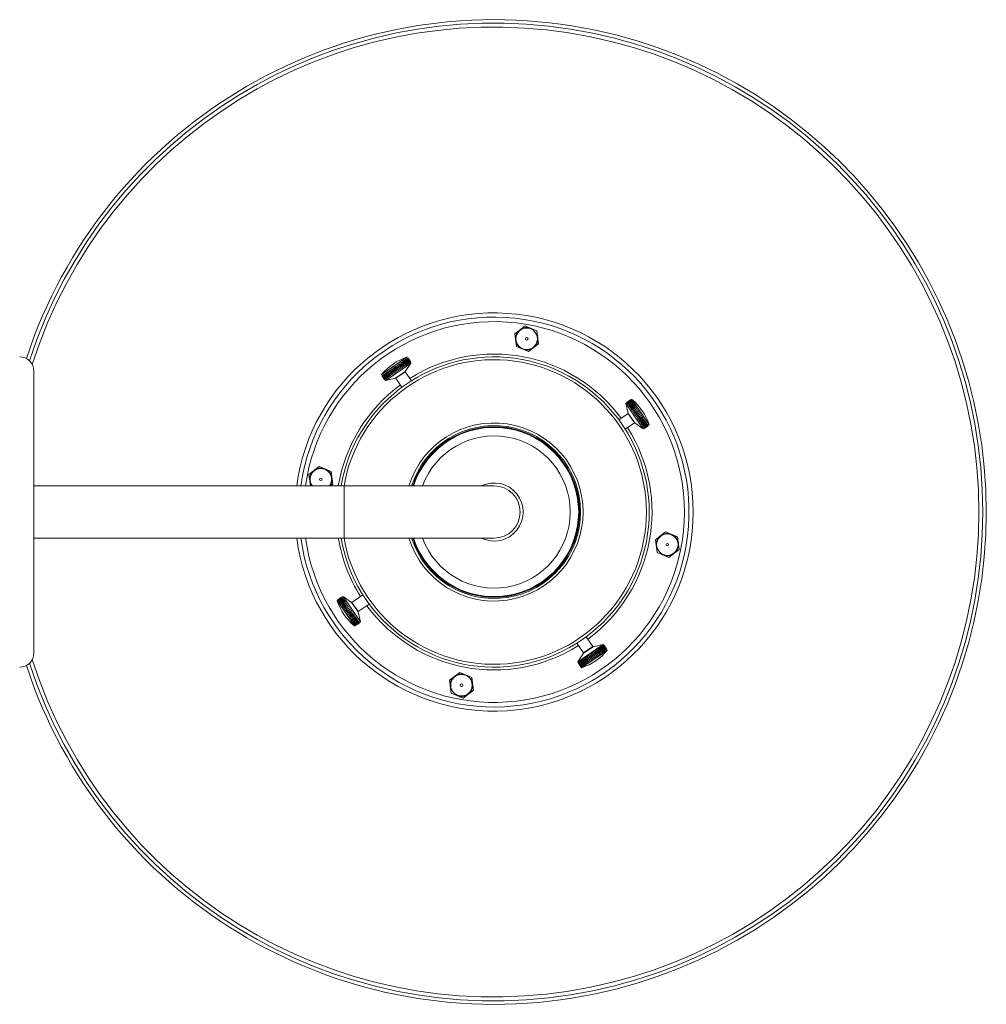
# Model space of a CAD drawing. Header units: millimetres. Extents: x -405 to 925, y -824 to 171.
# Tile 4 of 4: x 178 to 521, y -178 to 171. Entities that reach past the tile are written whole.
import ezdxf

# ---------------------------------------------------------------- set-up
doc = ezdxf.new("R2010")
doc.units = ezdxf.units.MM

msp = doc.modelspace()

# ---------------------------------------------------------------- linework, layer by layer
at = {"color": 7, "linetype": 'Continuous', "lineweight": 15}
for p, q in [((357.39, 62.11), (353.76, 59.31)), ((361.63, 60.36), (357.39, 62.11)), ((362.23, 55.81), (361.63, 60.36)), ((353.76, 59.31), (354.36, 54.77)), ((358.6, 53.02), (354.36, 54.77)), ((358.6, 53.02), (362.23, 55.81)), ((313.32, 49.14), (314.4, 47.56)), ((313.73, 49.42), (314.81, 47.84)), ((314.12, 49.68), (315.2, 48.1)), ((314.47, 49.92), (315.55, 48.34)), ((314.79, 50.14), (315.87, 48.56)), ((314.92, 45.94), (316.96, 48.92)), ((315.07, 50.33), (316.15, 48.75)), ((315.3, 50.49), (316.38, 48.91)), ((183.21, 46.14), (183.21, -53.86)), ((308.01, 45.51), (309.09, 43.93)), ((308.37, 45.76), (309.45, 44.17)), ((308.76, 46.02), (309.84, 44.44)), ((309.17, 46.3), (310.25, 44.72)), ((309.61, 46.6), (310.69, 45.02)), ((310.07, 46.92), (311.15, 45.33)), ((310.54, 47.24), (311.62, 45.65)), ((311.01, 47.56), (312.09, 45.98)), ((311.49, 47.89), (312.57, 46.31)), ((311.97, 48.21), (313.05, 46.63)), ((312.43, 48.53), (313.51, 46.95)), ((312.89, 48.84), (313.97, 47.26)), ((317.08, 42.66), (314.92, 45.82)), ((307.16, 44.93), (308.24, 43.35)), ((307.4, 45.1), (308.48, 43.51)), ((307.69, 45.29), (308.77, 43.71)), ((307.98, 42.79), (311.51, 43.61)), ((311.62, 43.57), (313.77, 40.41)), ((395.35, 35.39), (393.77, 34.31)), ((395.53, 35.13), (393.95, 34.05)), ((393.16, 34.65), (393.98, 31.12)), ((395.73, 34.84), (394.15, 33.76)), ((395.96, 34.5), (394.38, 33.42)), ((396.21, 34.13), (394.63, 33.05)), ((396.49, 33.73), (394.91, 32.65)), ((396.78, 33.31), (395.2, 32.23)), ((397.08, 32.86), (395.5, 31.78)), ((397.4, 32.4), (395.81, 31.32)), ((397.72, 31.93), (396.14, 30.85)), ((398.04, 31.45), (396.46, 30.37)), ((393.94, 31.02), (390.68, 28.79)), ((398.37, 30.98), (396.79, 29.9)), ((398.69, 30.5), (397.11, 29.42)), ((399.01, 30.04), (397.43, 28.96)), ((399.31, 29.59), (397.73, 28.51)), ((399.61, 29.16), (398.03, 28.08)), ((399.88, 28.76), (398.3, 27.68)), ((400.14, 28.39), (398.56, 27.31)), ((400.37, 28.05), (398.79, 26.97)), ((392.94, 25.49), (396.2, 27.71)), ((396.31, 27.71), (399.29, 25.67)), ((400.58, 27.74), (399, 26.66)), ((400.76, 27.48), (399.18, 26.4)), ((284.4, 12.26), (280.77, 9.47)), ((288.64, 10.51), (284.4, 12.26)), ((289.24, 5.97), (288.64, 10.51)), ((280.77, 9.47), (281.31, 5.4)), ((346.42, 5.4), (183.21, 5.4)), ((288.5, 5.4), (289.24, 5.97)), ((183.21, -13.11), (346.42, -13.11)), ((407.24, -10.89), (403.61, -13.68)), ((403.61, -13.68), (404.21, -18.22)), ((411.47, -12.64), (407.24, -10.89)), ((412.08, -17.18), (411.47, -12.64)), ((408.44, -19.97), (412.08, -17.18)), ((408.44, -19.97), (404.21, -18.22)), ((291.3, -35.51), (292.89, -34.43)), ((291.47, -35.75), (293.05, -34.67)), ((295.85, -35.89), (292.87, -33.85)), ((299.9, -33.2), (295.97, -35.89)), ((291.66, -36.03), (293.24, -34.95)), ((291.88, -36.35), (293.46, -35.27)), ((292.12, -36.7), (293.7, -35.62)), ((292.38, -37.09), (293.96, -36.01)), ((292.66, -37.5), (294.24, -36.42)), ((292.96, -37.94), (294.54, -36.86)), ((293.27, -38.39), (294.85, -37.31)), ((293.59, -38.86), (295.17, -37.78)), ((293.91, -39.33), (295.5, -38.25)), ((298.22, -39.19), (302.16, -36.5)), ((294.24, -39.81), (295.82, -38.73)), ((294.57, -40.29), (296.15, -39.21)), ((294.89, -40.76), (296.47, -39.68)), ((295.2, -41.21), (296.78, -40.13)), ((295.5, -41.65), (297.08, -40.57)), ((295.78, -42.06), (297.36, -40.98)), ((296.04, -42.45), (297.63, -41.37)), ((296.29, -42.81), (297.87, -41.73)), ((299, -42.82), (298.18, -39.3)), ((296.51, -43.13), (298.09, -42.05)), ((296.7, -43.41), (298.28, -42.33)), ((296.86, -43.65), (298.45, -42.57)), ((381.44, -51.59), (379.07, -48.12)), ((375.77, -50.37), (378.14, -53.84)), ((376.09, -57.06), (385.18, -50.85)), ((385.07, -50.81), (381.55, -51.63)), ((384.6, -53.83), (383.52, -52.25)), ((384.97, -53.58), (383.89, -52)), ((385.3, -53.36), (384.22, -51.77)), ((385.59, -53.16), (384.51, -51.57)), ((385.84, -52.98), (384.76, -51.4)), ((378.14, -53.96), (376.09, -56.94)), ((377.42, -59), (386.51, -52.8)), ((379.64, -57.22), (378.56, -55.64)), ((380.07, -56.93), (378.99, -55.34)), ((380.52, -56.62), (379.44, -55.04)), ((380.99, -56.3), (379.91, -54.72)), ((381.46, -55.98), (380.38, -54.4)), ((381.94, -55.65), (380.86, -54.07)), ((382.42, -55.33), (381.34, -53.74)), ((382.89, -55), (381.81, -53.42)), ((383.35, -54.69), (382.27, -53.11)), ((383.79, -54.39), (382.71, -52.81)), ((384.21, -54.1), (383.13, -52.52)), ((377.93, -58.39), (376.85, -56.81)), ((378.2, -58.2), (377.12, -56.62)), ((378.51, -57.99), (377.43, -56.41)), ((378.86, -57.76), (377.78, -56.17)), ((379.24, -57.5), (378.16, -55.92)), ((334.25, -60.73), (330.61, -63.52)), ((338.48, -62.48), (334.25, -60.73)), ((339.08, -67.02), (338.48, -62.48)), ((330.61, -63.52), (331.22, -68.07)), ((335.45, -69.82), (331.22, -68.07)), ((335.45, -69.82), (339.08, -67.02))]:
    msp.add_line(p, q, dxfattribs=at)
at = {"color": 8, "linetype": 'Continuous', "lineweight": 15}
for p, q in [((315.52, 51.02), (306.56, 44.9)), ((316.96, 48.92), (307.98, 42.79)), ((314.92, 45.94), (311.51, 43.61)), ((314.92, 45.82), (311.62, 43.57)), ((401.39, 27.11), (395.27, 36.08)), ((399.29, 25.67), (393.16, 34.65)), ((396.2, 27.71), (393.94, 31.02)), ((396.31, 27.71), (393.98, 31.12)), ((278.49, 8.95), (277.91, 5.4)), ((293.21, 5.4), (293.21, -13.11)), ((292.87, -33.85), (299, -42.82)), ((290.77, -35.29), (296.89, -44.25)), ((295.85, -35.89), (298.18, -39.3)), ((295.97, -35.89), (298.22, -39.19)), ((376.09, -56.94), (385.07, -50.81)), ((378.14, -53.84), (381.44, -51.59)), ((378.14, -53.96), (381.55, -51.63)), ((377.54, -59.04), (386.5, -52.92))]:
    msp.add_line(p, q, dxfattribs=at)
at = {"color": 7, "linetype": 'Continuous', "lineweight": 15, "flags": 128}
for points in [[(313.32, 49.14), (313.86, 48.19), (314.4, 47.56)], [(314.4, 47.56), (313.87, 48.57), (313.32, 49.14)], [(313.73, 49.42), (314.29, 48.48), (314.81, 47.84)], [(314.81, 47.84), (314.28, 48.85), (313.73, 49.42)], [(314.12, 49.68), (314.68, 48.75), (315.2, 48.1)], [(315.2, 48.1), (314.67, 49.11), (314.12, 49.68)], [(314.47, 49.92), (315.04, 49), (315.55, 48.34)], [(315.55, 48.34), (315.02, 49.35), (314.47, 49.92)], [(314.79, 50.14), (315.37, 49.22), (315.87, 48.56)], [(315.87, 48.56), (315.33, 49.56), (314.79, 50.14)], [(315.07, 50.33), (315.66, 49.42), (316.15, 48.75)], [(316.15, 48.75), (315.6, 49.75), (315.07, 50.33)], [(315.3, 50.49), (315.91, 49.59), (316.38, 48.91)], [(316.38, 48.91), (315.83, 49.9), (315.3, 50.49)], [(315.49, 50.62), (316.12, 49.73), (316.57, 49.04)], [(316.57, 49.04), (316.02, 50.03), (315.49, 50.62)], [(315.64, 50.72), (316.27, 49.84), (316.72, 49.14)], [(316.72, 49.14), (316.15, 50.12), (315.64, 50.72)], [(315.73, 50.78), (316.38, 49.91), (316.81, 49.2)], [(316.81, 49.2), (316.24, 50.18), (315.73, 50.78)], [(315.78, 50.82), (316.44, 49.95), (316.86, 49.23)], [(316.86, 49.23), (316.28, 50.21), (315.78, 50.82)], [(308.01, 45.51), (308.51, 44.54), (309.09, 43.93)], [(309.09, 43.93), (308.49, 44.89), (308.01, 45.51)], [(308.37, 45.76), (308.87, 44.78), (309.45, 44.17)], [(309.45, 44.17), (308.86, 45.14), (308.37, 45.76)], [(308.76, 46.02), (309.25, 45.05), (309.84, 44.44)], [(309.84, 44.44), (309.26, 45.41), (308.76, 46.02)], [(309.17, 46.3), (309.67, 45.33), (310.25, 44.72)], [(310.25, 44.72), (309.68, 45.7), (309.17, 46.3)], [(309.61, 46.6), (310.11, 45.63), (310.69, 45.02)], [(310.69, 45.02), (310.13, 46.01), (309.61, 46.6)], [(310.07, 46.92), (310.57, 45.94), (311.15, 45.33)], [(311.15, 45.33), (310.59, 46.32), (310.07, 46.92)], [(310.54, 47.24), (311.04, 46.26), (311.62, 45.65)], [(311.62, 45.65), (311.07, 46.65), (310.54, 47.24)], [(311.01, 47.56), (311.52, 46.59), (312.09, 45.98)], [(312.09, 45.98), (311.55, 46.98), (311.01, 47.56)], [(311.49, 47.89), (312, 46.92), (312.57, 46.31)], [(312.57, 46.31), (312.03, 47.31), (311.49, 47.89)], [(311.97, 48.21), (312.48, 47.25), (313.05, 46.63)], [(313.05, 46.63), (312.51, 47.64), (311.97, 48.21)], [(312.43, 48.53), (312.96, 47.57), (313.51, 46.95)], [(313.51, 46.95), (312.98, 47.96), (312.43, 48.53)], [(312.89, 48.84), (313.42, 47.89), (313.97, 47.26)], [(313.97, 47.26), (313.44, 48.27), (312.89, 48.84)], [(306.66, 44.59), (307.21, 43.65), (307.74, 43)], [(307.74, 43), (307.06, 43.91), (306.66, 44.59)], [(306.71, 44.62), (307.26, 43.68), (307.79, 43.04)], [(307.79, 43.04), (307.12, 43.95), (306.71, 44.62)], [(306.81, 44.69), (307.35, 43.74), (307.89, 43.11)], [(307.89, 43.11), (307.23, 44.03), (306.81, 44.69)], [(306.96, 44.8), (307.49, 43.84), (308.04, 43.21)], [(308.04, 43.21), (307.4, 44.14), (306.96, 44.8)], [(307.16, 44.93), (307.68, 43.97), (308.24, 43.35)], [(308.24, 43.35), (307.61, 44.29), (307.16, 44.93)], [(307.4, 45.1), (307.92, 44.13), (308.48, 43.51)], [(308.48, 43.51), (307.86, 44.46), (307.4, 45.1)], [(307.69, 45.29), (308.2, 44.32), (308.77, 43.71)], [(308.77, 43.71), (308.16, 44.66), (307.69, 45.29)], [(393.37, 34.9), (394.27, 35.59), (394.95, 35.98)], [(394.96, 35.96), (394.03, 35.41), (393.38, 34.88)], [(393.38, 34.88), (394.29, 35.56), (394.96, 35.96)], [(395.01, 35.89), (394.07, 35.35), (393.43, 34.81)], [(393.43, 34.81), (394.35, 35.48), (395.01, 35.89)], [(395.09, 35.77), (394.15, 35.24), (393.51, 34.69)], [(393.51, 34.69), (394.44, 35.35), (395.09, 35.77)], [(395.21, 35.6), (394.25, 35.08), (393.63, 34.52)], [(393.63, 34.52), (394.56, 35.17), (395.21, 35.6)], [(395.35, 35.39), (394.39, 34.87), (393.77, 34.31)], [(393.77, 34.31), (394.71, 34.94), (395.35, 35.39)], [(395.53, 35.13), (394.57, 34.62), (393.95, 34.05)], [(393.95, 34.05), (394.9, 34.67), (395.53, 35.13)], [(395.73, 34.84), (394.76, 34.33), (394.15, 33.76)], [(394.15, 33.76), (395.11, 34.36), (395.73, 34.84)], [(395.96, 34.5), (394.99, 34), (394.38, 33.42)], [(394.38, 33.42), (395.34, 34.02), (395.96, 34.5)], [(396.21, 34.13), (395.24, 33.63), (394.63, 33.05)], [(394.63, 33.05), (395.6, 33.64), (396.21, 34.13)], [(396.49, 33.73), (395.51, 33.24), (394.91, 32.65)], [(394.91, 32.65), (395.88, 33.23), (396.49, 33.73)], [(396.78, 33.31), (395.8, 32.81), (395.2, 32.23)], [(395.2, 32.23), (396.18, 32.8), (396.78, 33.31)], [(397.08, 32.86), (396.11, 32.37), (395.5, 31.78)], [(395.5, 31.78), (396.49, 32.34), (397.08, 32.86)], [(397.4, 32.4), (396.42, 31.9), (395.81, 31.32)], [(395.81, 31.32), (396.81, 31.87), (397.4, 32.4)], [(397.72, 31.93), (396.75, 31.43), (396.14, 30.85)], [(396.14, 30.85), (397.13, 31.4), (397.72, 31.93)], [(396.46, 30.37), (397.46, 30.91), (398.04, 31.45)], [(398.04, 31.45), (397.08, 30.95), (396.46, 30.37)], [(398.37, 30.98), (397.41, 30.46), (396.79, 29.9)], [(396.79, 29.9), (397.79, 30.43), (398.37, 30.98)], [(398.69, 30.5), (397.73, 29.98), (397.11, 29.42)], [(397.11, 29.42), (398.12, 29.95), (398.69, 30.5)], [(399.01, 30.04), (398.05, 29.51), (397.43, 28.96)], [(397.43, 28.96), (398.44, 29.49), (399.01, 30.04)], [(399.31, 29.59), (398.37, 29.06), (397.73, 28.51)], [(397.73, 28.51), (398.74, 29.04), (399.31, 29.59)], [(399.61, 29.16), (398.66, 28.62), (398.03, 28.08)], [(398.03, 28.08), (399.03, 28.61), (399.61, 29.16)], [(399.88, 28.76), (398.95, 28.21), (398.3, 27.68)], [(398.3, 27.68), (399.31, 28.21), (399.88, 28.76)], [(400.14, 28.39), (399.21, 27.82), (398.56, 27.31)], [(398.56, 27.31), (399.56, 27.84), (400.14, 28.39)], [(400.37, 28.05), (399.45, 27.47), (398.79, 26.97)], [(398.79, 26.97), (399.79, 27.5), (400.37, 28.05)], [(400.58, 27.74), (399.67, 27.15), (399, 26.66)], [(399, 26.66), (400, 27.2), (400.58, 27.74)], [(400.76, 27.48), (399.85, 26.88), (399.18, 26.4)], [(399.18, 26.4), (400.17, 26.94), (400.76, 27.48)], [(400.91, 27.26), (400.01, 26.64), (399.33, 26.18)], [(399.33, 26.18), (400.32, 26.73), (400.91, 27.26)], [(401.03, 27.08), (400.14, 26.46), (399.45, 26)], [(399.45, 26), (400.43, 26.56), (401.03, 27.08)], [(401.12, 26.95), (400.24, 26.32), (399.53, 25.87)], [(399.53, 25.87), (400.52, 26.44), (401.12, 26.95)], [(401.17, 26.87), (400.3, 26.23), (399.59, 25.79)], [(399.59, 25.79), (400.56, 26.37), (401.17, 26.87)], [(401.19, 26.85), (400.33, 26.19), (399.61, 25.77)], [(399.61, 25.77), (400.58, 26.35), (401.19, 26.85)], [(290.97, -35.03), (291.84, -34.37), (292.56, -33.95)], [(292.56, -33.95), (291.59, -34.53), (290.97, -35.03)], [(291.01, -35.08), (291.88, -34.43), (292.59, -34)], [(292.59, -34), (291.61, -34.57), (291.01, -35.08)], [(291.07, -35.17), (291.96, -34.54), (292.66, -34.09)], [(292.66, -34.09), (291.67, -34.66), (291.07, -35.17)], [(291.17, -35.32), (292.06, -34.7), (292.75, -34.24)], [(292.75, -34.24), (291.77, -34.8), (291.17, -35.32)], [(291.3, -35.51), (292.2, -34.9), (292.89, -34.43)], [(292.89, -34.43), (291.89, -34.98), (291.3, -35.51)], [(291.47, -35.75), (292.37, -35.15), (293.05, -34.67)], [(293.05, -34.67), (292.05, -35.21), (291.47, -35.75)], [(291.66, -36.03), (292.57, -35.45), (293.24, -34.95)], [(293.24, -34.95), (292.24, -35.49), (291.66, -36.03)], [(291.88, -36.35), (292.8, -35.78), (293.46, -35.27)], [(293.46, -35.27), (292.45, -35.8), (291.88, -36.35)], [(292.12, -36.7), (293.05, -36.14), (293.7, -35.62)], [(293.7, -35.62), (292.69, -36.15), (292.12, -36.7)], [(292.38, -37.09), (293.32, -36.54), (293.96, -36.01)], [(293.96, -36.01), (292.95, -36.54), (292.38, -37.09)], [(292.66, -37.5), (293.61, -36.96), (294.24, -36.42)], [(294.24, -36.42), (293.24, -36.95), (292.66, -37.5)], [(292.96, -37.94), (293.91, -37.41), (294.54, -36.86)], [(294.54, -36.86), (293.53, -37.39), (292.96, -37.94)], [(293.27, -38.39), (294.23, -37.87), (294.85, -37.31)], [(294.85, -37.31), (293.84, -37.84), (293.27, -38.39)], [(293.59, -38.86), (294.55, -38.34), (295.17, -37.78)], [(295.17, -37.78), (294.17, -38.31), (293.59, -38.86)], [(293.91, -39.33), (294.88, -38.82), (295.5, -38.25)], [(295.5, -38.25), (294.49, -38.79), (293.91, -39.33)], [(295.82, -38.73), (294.82, -39.27), (294.24, -39.81)], [(294.24, -39.81), (295.21, -39.31), (295.82, -38.73)], [(294.57, -40.29), (295.54, -39.79), (296.15, -39.21)], [(296.15, -39.21), (295.15, -39.76), (294.57, -40.29)], [(294.89, -40.76), (295.86, -40.26), (296.47, -39.68)], [(296.47, -39.68), (295.48, -40.23), (294.89, -40.76)], [(295.2, -41.21), (296.17, -40.72), (296.78, -40.13)], [(296.78, -40.13), (295.79, -40.7), (295.2, -41.21)], [(295.5, -41.65), (296.47, -41.15), (297.08, -40.57)], [(297.08, -40.57), (296.1, -41.14), (295.5, -41.65)], [(295.78, -42.06), (296.75, -41.57), (297.36, -40.98)], [(297.36, -40.98), (296.39, -41.57), (295.78, -42.06)], [(296.04, -42.45), (297.02, -41.95), (297.63, -41.37)], [(297.63, -41.37), (296.66, -41.96), (296.04, -42.45)], [(296.29, -42.81), (297.26, -42.31), (297.87, -41.73)], [(297.87, -41.73), (296.91, -42.33), (296.29, -42.81)], [(296.51, -43.13), (297.47, -42.62), (298.09, -42.05)], [(298.09, -42.05), (297.14, -42.66), (296.51, -43.13)], [(296.7, -43.41), (297.66, -42.9), (298.28, -42.33)], [(298.28, -42.33), (297.34, -42.96), (296.7, -43.41)], [(296.86, -43.65), (297.82, -43.13), (298.45, -42.57)], [(298.45, -42.57), (297.51, -43.21), (296.86, -43.65)], [(297, -43.85), (297.95, -43.32), (298.58, -42.77)], [(298.58, -42.77), (297.65, -43.42), (297, -43.85)], [(297.1, -44), (298.05, -43.46), (298.68, -42.92)], [(298.68, -42.92), (297.76, -43.58), (297.1, -44)], [(297.17, -44.1), (298.11, -43.55), (298.75, -43.02)], [(298.75, -43.02), (297.84, -43.69), (297.17, -44.1)], [(297.21, -44.15), (298.14, -43.6), (298.79, -43.07)], [(298.79, -43.07), (297.88, -43.75), (297.21, -44.15)], [(298.79, -43.07), (297.89, -43.77), (297.21, -44.15)], [(384.6, -53.83), (384.11, -52.86), (383.52, -52.25)], [(383.52, -52.25), (384.11, -53.22), (384.6, -53.83)], [(384.97, -53.58), (384.47, -52.61), (383.89, -52)], [(383.89, -52), (384.49, -52.96), (384.97, -53.58)], [(385.3, -53.36), (384.79, -52.39), (384.22, -51.77)], [(384.22, -51.77), (384.83, -52.73), (385.3, -53.36)], [(385.59, -53.16), (385.08, -52.19), (384.51, -51.57)], [(384.51, -51.57), (385.14, -52.52), (385.59, -53.16)], [(385.84, -52.98), (385.33, -52.02), (384.76, -51.4)], [(384.76, -51.4), (385.4, -52.34), (385.84, -52.98)], [(386.05, -52.84), (385.53, -51.89), (384.97, -51.26)], [(384.97, -51.26), (385.62, -52.19), (386.05, -52.84)], [(386.21, -52.73), (385.68, -51.78), (385.13, -51.15)], [(385.13, -51.15), (385.79, -52.07), (386.21, -52.73)], [(386.33, -52.65), (385.78, -51.71), (385.25, -51.07)], [(385.25, -51.07), (385.92, -51.99), (386.33, -52.65)], [(386.39, -52.61), (385.84, -51.67), (385.31, -51.03)], [(385.31, -51.03), (385.99, -51.94), (386.39, -52.61)], [(385.33, -51.02), (386.02, -51.92), (386.41, -52.6)], [(379.64, -57.22), (379.1, -56.28), (378.56, -55.64)], [(378.56, -55.64), (379.09, -56.65), (379.64, -57.22)], [(380.07, -56.93), (379.54, -55.98), (378.99, -55.34)], [(378.99, -55.34), (379.52, -56.35), (380.07, -56.93)], [(380.52, -56.62), (380, -55.66), (379.44, -55.04)], [(379.44, -55.04), (379.97, -56.05), (380.52, -56.62)], [(380.99, -56.3), (380.47, -55.34), (379.91, -54.72)], [(379.91, -54.72), (380.44, -55.73), (380.99, -56.3)], [(381.46, -55.98), (380.95, -55.01), (380.38, -54.4)], [(380.38, -54.4), (380.92, -55.4), (381.46, -55.98)], [(381.94, -55.65), (381.43, -54.68), (380.86, -54.07)], [(380.86, -54.07), (381.4, -55.07), (381.94, -55.65)], [(382.42, -55.33), (381.91, -54.35), (381.34, -53.74)], [(381.34, -53.74), (381.88, -54.74), (382.42, -55.33)], [(382.89, -55), (382.39, -54.03), (381.81, -53.42)], [(381.81, -53.42), (382.36, -54.41), (382.89, -55)], [(383.35, -54.69), (382.85, -53.72), (382.27, -53.11)], [(382.27, -53.11), (382.83, -54.1), (383.35, -54.69)], [(383.79, -54.39), (383.29, -53.41), (382.71, -52.81)], [(382.71, -52.81), (383.28, -53.79), (383.79, -54.39)], [(384.21, -54.1), (383.71, -53.13), (383.13, -52.52)], [(383.13, -52.52), (383.71, -53.49), (384.21, -54.1)], [(377.27, -58.84), (376.61, -57.97), (376.19, -57.26)], [(376.19, -57.26), (376.78, -58.23), (377.27, -58.84)], [(377.31, -58.81), (376.66, -57.94), (376.23, -57.23)], [(376.23, -57.23), (376.8, -58.21), (377.31, -58.81)], [(377.39, -58.76), (376.76, -57.88), (376.31, -57.17)], [(376.31, -57.17), (376.88, -58.16), (377.39, -58.76)], [(377.53, -58.66), (376.9, -57.78), (376.45, -57.08)], [(376.45, -57.08), (377.01, -58.07), (377.53, -58.66)], [(377.93, -58.39), (377.33, -57.48), (376.85, -56.81)], [(376.85, -56.81), (377.4, -57.8), (377.93, -58.39)], [(378.2, -58.2), (377.62, -57.29), (377.12, -56.62)], [(377.12, -56.62), (377.66, -57.62), (378.2, -58.2)], [(378.51, -57.99), (377.94, -57.07), (377.43, -56.41)], [(377.43, -56.41), (377.97, -57.41), (378.51, -57.99)], [(378.86, -57.76), (378.29, -56.83), (377.78, -56.17)], [(377.78, -56.17), (378.31, -57.18), (378.86, -57.76)], [(379.24, -57.5), (378.68, -56.56), (378.16, -55.92)], [(378.16, -55.92), (378.69, -56.92), (379.24, -57.5)]]:
    msp.add_lwpolyline(points, dxfattribs=at)
at = {"color": 7, "linetype": 'Continuous', "lineweight": 15}
for centre, radius in [((358, 57.56), 3.81), ((358, 57.56), 0.452), ((285, 7.72), 0.452), ((407.84, -15.43), 3.81), ((407.84, -15.43), 0.452), ((334.85, -65.27), 3.81), ((334.85, -65.27), 0.452)]:
    msp.add_circle(centre, radius, dxfattribs=at)
for centre, radius, start, end in [((346.42, -3.86), 174.54, 198.161, 161.839), ((346.42, -3.86), 173.3, 198.0306, 161.9694), ((346.42, -3.86), 171.91, 197.7053, 162.2947), ((346.42, -3.86), 67.5, 187.8807, 172.1193), ((358, 57.56), 3.97, 67.5517, 7.5517), ((178.21, 46.14), 5, 0, 90), ((346.42, -3.86), 55, 189.6874, 170.3126), ((321.61, 32.48), 19.52, 108.1845, 140.4725), ((315.55, 50.93), 0.1, 34.3285, 108.1845), ((316.88, 48.98), 0.1, 325.6116, 34.3285), ((315, 45.88), 0.1, 145.6116, 214.3285), ((306.63, 44.84), 0.1, 140.4725, 214.3285), ((307.96, 42.89), 0.1, 214.3285, 283.0455), ((311.53, 43.51), 0.1, 34.3285, 103.0455), ((395.21, 36), 0.1, 50.4725, 124.3285), ((382.85, 21.02), 19.52, 18.1845, 50.4725), ((393.26, 34.67), 0.1, 124.3285, 193.0455), ((393.88, 31.1), 0.1, 304.3285, 13.0455), ((346.42, -3.86), 30.2, 197.8478, 162.1522), ((346.42, -3.86), 30, 197.9689, 162.0311), ((396.25, 27.63), 0.1, 55.6116, 124.3285), ((399.35, 25.75), 0.1, 235.6116, 304.3285), ((401.3, 27.08), 0.1, 304.3285, 18.1845), ((285, 7.72), 3.97, 324.2524, 215.7476), ((285, 7.72), 3.81, 322.5147, 217.4853), ((346.42, -3.86), 10.3, 243.9504, 116.0496), ((346.42, -3.86), 9.26, 270, 90), ((407.84, -15.43), 3.97, 247.5517, 187.5517), ((292.81, -33.93), 0.1, 55.6116, 124.3285), ((290.86, -35.26), 0.1, 124.3285, 198.1845), ((309.31, -29.2), 19.52, 198.1845, 230.4725), ((295.91, -35.81), 0.1, 235.6116, 304.3285), ((298.28, -39.28), 0.1, 124.3285, 193.0455), ((296.95, -44.18), 0.1, 230.4725, 304.3285), ((298.9, -42.85), 0.1, 304.3285, 13.0455), ((381.52, -51.53), 0.1, 214.3285, 283.0455), ((385.09, -50.91), 0.1, 34.3285, 103.0455), ((178.21, -53.86), 5, 270, 0), ((371.44, -40.5), 19.52, 288.1845, 320.4725), ((378.05, -53.9), 0.1, 325.6116, 34.3285), ((386.42, -52.86), 0.1, 320.4725, 34.3285), ((376.18, -57), 0.1, 145.6116, 214.3285), ((377.5, -58.95), 0.1, 214.3285, 288.1845), ((334.85, -65.27), 3.97, 247.5517, 187.5517)]:
    msp.add_arc(centre, radius, start, end, dxfattribs=at)
at = {"color": 8, "linetype": 'Continuous', "lineweight": 15}
for radius, start, end in [(70.59, 187.5334, 172.4666), (69.13, 187.6938, 169.3285), (54, 189.8686, 170.1314), (56, 36.3752, 122.2818), (56, 126.3752, 170.4872), (31.57, 197.0469, 162.9531), (30.66, 197.5668, 162.4332), (30.27, 197.8036, 162.1964), (30.19, 197.8497, 162.1503), (30.03, 197.9492, 162.0508), (56, 306.3752, 32.2818), (27, 200.0462, 159.9538), (56, 189.5128, 212.2818), (56, 216.3752, 302.2818)]:
    msp.add_arc((346.42, -3.86), radius, start, end, dxfattribs=at)

doc.saveas('drawing.dxf')
